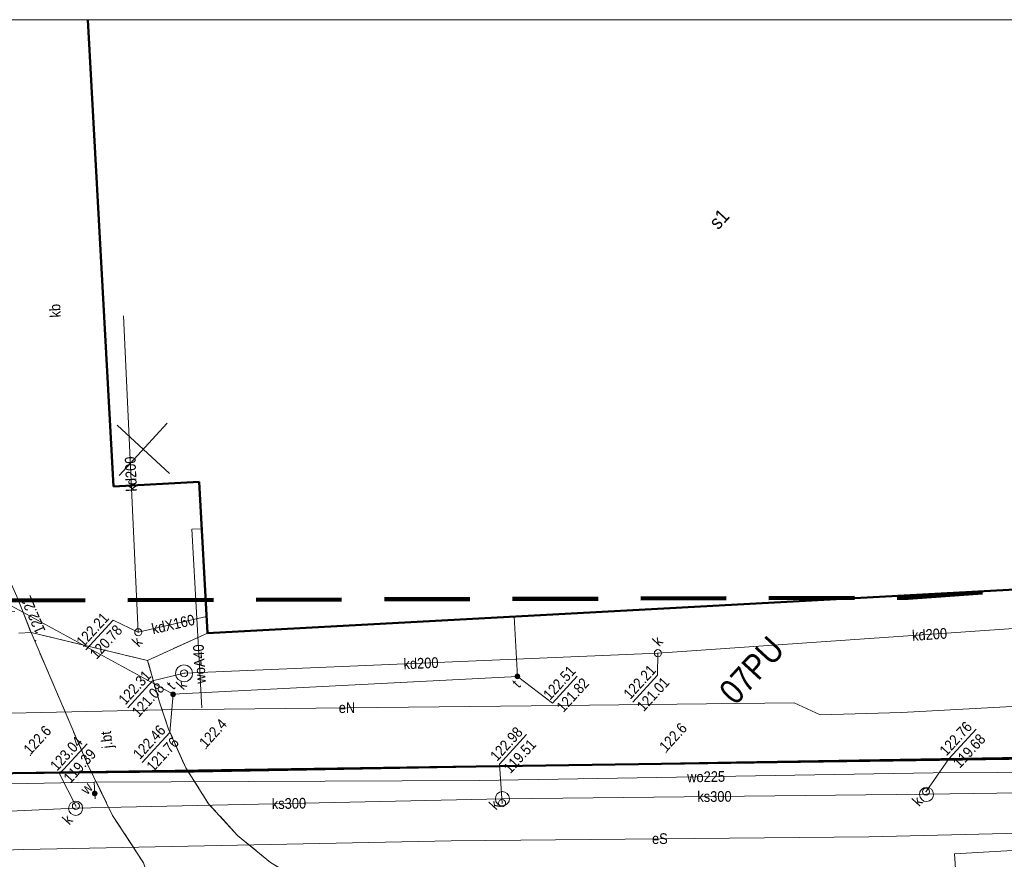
# Model space of a CAD drawing. Header units: metres. Extents: x 0 to 6446955, y 0 to 5658558.
# Tile 39 of 188: x 6441747 to 6441816, y 5654013 to 5654072. Entities that reach past the tile are written whole.
import ezdxf
from ezdxf.enums import TextEntityAlignment as Align

# ---------------------------------------------------------------- set-up
doc = ezdxf.new("R2010")
doc.units = ezdxf.units.M
doc.header["$MEASUREMENT"] = 0
for name, pattern in [('1.0_0.5', [1.5, 1, -0.5]), ('1.5_0.5', [2, 1.5, -0.5]), ('2', [0.9, 0.6, -0.3]), ('219-500', [0]), ('PRZER2-1', [3, 2, -1]), ('PRZER3-1', [4, 3, -1])]:
    doc.linetypes.add(name, pattern=pattern)
doc.layers.get('0').update_dxf_attribs({"color": 2, "linetype": 'CONTINUOUS', "lineweight": 5})
doc.layers.add('1ramki', color=7, linetype='PRZER2-1', lineweight=18)
doc.layers.add('z - MPZT', color=121, linetype='PRZER3-1', lineweight=18)
for name, color, linetype in [('218-kontur użytku gruntowego', 7, 'CONTINUOUS'), ('219-działka ewidencyjna', 7, 'CONTINUOUS'), ('312-budynek ewidencyjny', 7, 'CONTINUOUS'), ('312-oznaczenie budynku ewidencyjnego-Atr117', 7, 'CONTINUOUS'), ('chodnik', 7, 'CONTINUOUS'), ('jezdnia', 7, 'CONTINUOUS'), ('jezdnia-Atr17', 7, 'CONTINUOUS'), ('komora podziemna', 7, 'CONTINUOUS'), ('krawężnik', 7, 'CONTINUOUS'), ('obszar utwardzony', 7, 'CONTINUOUS'), ('obszar utwardzony-Atr17', 7, 'CONTINUOUS'), ('ogrodzenie trwałe', 7, 'CONTINUOUS'), ('pikieta naturalna', 7, 'CONTINUOUS'), ('pikieta naturalna-Atr2', 7, 'CONTINUOUS'), ('pikieta sztuczna', 7, 'CONTINUOUS'), ('pikieta sztuczna-Atr2', 7, 'CONTINUOUS'), ('przewód ciepłowniczy', 7, 'CONTINUOUS'), ('przewód elektroenergetyczny podziemny', 7, 'CONTINUOUS'), ('przewód elektroenergetyczny podziemny-Atr1', 7, 'CONTINUOUS'), ('przewód kanalizacyjny', 7, 'CONTINUOUS'), ('przewód kanalizacyjny-Atr1', 7, 'CONTINUOUS'), ('przewód telekomunikacyjny podziemny', 7, 'CONTINUOUS'), ('przewód wodociągowy', 7, 'CONTINUOUS'), ('przewód wodociągowy-Atr1', 7, 'CONTINUOUS'), ('rzedna', 7, 'CONTINUOUS'), ('rzedna-Atr2', 7, 'CONTINUOUS'), ('rzedna-Atr3', 7, 'CONTINUOUS'), ('telekomunikacyjne urządzenie techniczne', 7, 'CONTINUOUS'), ('telekomunikacyjne urządzenie techniczne-Atr17', 7, 'CONTINUOUS'), ('właz do komory lub kanału - okrągły', 7, 'CONTINUOUS'), ('właz do komory lub kanału - okrągły-Atr17', 7, 'CONTINUOUS'), ('Zakres', 7, 'CONTINUOUS'), ('zasuwa lub zawór', 7, 'CONTINUOUS'), ('zasuwa lub zawór-Atr17', 7, 'CONTINUOUS')]:
    doc.layers.add(name, color=color, linetype=linetype)
doc.styles.add('MapaZas', font='geodezja.shx', dxfattribs={"width": 0.9})
doc.linetypes.add('902-500', pattern='A,3.75,0,[1,ksztalty.shx,S=0.5,R=0,X=0,Y=0],3.75', length=7.5)
doc.linetypes.add('OLZ', pattern='A,3,-1,[36,msgB.shx,S=0.008,R=0,X=-0.5,Y=0],3', length=7)

# ---------------------------------------------------------------- blocks, each defined once
blk = doc.blocks.new('PW01')
at = {"linetype": 'Continuous', "lineweight": 13}
h = blk.add_hatch(color=0, dxfattribs=at)
edge = h.paths.add_edge_path()
edge.add_arc((0, 0), 0.045, 0, 360)
blk = doc.blocks.new('US22')
at = {"color": 0, "linetype": 'Continuous', "lineweight": 13}
blk.add_circle((0, 0), 0.25, dxfattribs=at)
blk = doc.blocks.new('US25')
at = {"linetype": 'Continuous', "lineweight": 0}
h = blk.add_hatch(color=0, dxfattribs=at)
edge = h.paths.add_edge_path()
edge.add_arc((0, 0), 0.2, 0, 360)

msp = doc.modelspace()

# ---------------------------------------------------------------- linework, layer by layer
at = {"color": 0, "lineweight": 13}
for p, q in [((6441757.183, 5654040.062), (6441753.495, 5654043.439)), ((6441757.183, 5654040.062), (6441753.495, 5654043.439)), ((6441753.651, 5654039.907), (6441757.027, 5654043.595)), ((6441753.651, 5654039.907), (6441757.027, 5654043.595))]:
    msp.add_line(p, q, dxfattribs=at)
at = {"layer": '1ramki', "color": 0, "linetype": 'Continuous', "lineweight": 18, "flags": 128}
msp.add_lwpolyline([(6441510.604, 5654071.913), (6441940.534, 5654071.913), (6441940.63, 5653931.905), (6441510.701, 5653931.905)], close=True, dxfattribs=at)
msp.add_lwpolyline([(6441510.604, 5654071.913), (6441940.534, 5654071.913), (6441940.63, 5653931.905), (6441510.701, 5653931.905)], close=True, dxfattribs=at)
at = {"layer": '218-kontur użytku gruntowego', "color": 0, "linetype": 'Continuous', "lineweight": 13, "flags": 128}
for points in [[(6441746.212, 5654019.018), (6441837.233, 5654020.324)], [(6441837.233, 5654020.324), (6441746.212, 5654019.018)]]:
    msp.add_lwpolyline(points, dxfattribs=at)
at = {"layer": '219-działka ewidencyjna', "color": 0, "linetype": '219-500', "lineweight": 13, "flags": 128}
msp.add_lwpolyline([(6441746.212, 5654019.018), (6441837.233, 5654020.324)], dxfattribs=at)
at = {"layer": '312-budynek ewidencyjny', "color": 0, "linetype": 'Continuous', "lineweight": 50}
msp.add_lwpolyline([(6441753.246, 5654039.139), (6441751.456, 5654071.913)], dxfattribs=at)
at = {"layer": '312-budynek ewidencyjny', "color": 0, "linetype": 'Continuous', "lineweight": 50, "flags": 128}
for points in [[(6441759.261, 5654039.474), (6441753.246, 5654039.139)], [(6441759.842, 5654028.855), (6441759.261, 5654039.474)], [(6441826.493, 5654032.449), (6441759.842, 5654028.855)]]:
    msp.add_lwpolyline(points, dxfattribs=at)
at = {"layer": 'chodnik', "color": 0, "linetype": '1.0_0.5', "lineweight": 13, "flags": 128}
msp.add_lwpolyline([(6441715.523, 5654028.799), (6441714.511, 5654027.99), (6441714.26, 5654027.583), (6441714.269, 5654027.222), (6441747.461, 5654028.897), (6441746.88, 5654030.365), (6441742.522, 5654030.314), (6441725.095, 5654029.377)], close=True, dxfattribs=at)
at = {"layer": 'jezdnia', "color": 0, "linetype": '1.5_0.5', "lineweight": 13, "flags": 128}
msp.add_lwpolyline([(6441755.645, 5654026.922), (6441747.461, 5654028.897), (6441751.421, 5654019.658), (6441753.18, 5654016.055), (6441755.365, 5654012.711), (6441756.053, 5654010.59), (6441755.001, 5654008.123), (6441771.657, 5654008.248), (6441764.268, 5654012.749), (6441761.954, 5654014.651), (6441759.924, 5654016.876), (6441758.319, 5654019.402), (6441757.117, 5654022.117), (6441756.482, 5654024)], close=True, dxfattribs=at)
at = {"layer": 'komora podziemna', "color": 0, "linetype": 'Continuous', "lineweight": 13, "flags": 128}
for points in [[(6441758.617, 5654026.465), (6441758.746, 5654026.266), (6441758.798, 5654026.041), (6441758.766, 5654025.814), (6441758.64, 5654025.617), (6441758.448, 5654025.481), (6441758.216, 5654025.435), (6441757.989, 5654025.468), (6441757.792, 5654025.594), (6441757.656, 5654025.786), (6441757.604, 5654026.01), (6441757.65, 5654026.239), (6441757.769, 5654026.442), (6441757.968, 5654026.571), (6441758.186, 5654026.616), (6441758.414, 5654026.584)], [(6441780.886, 5654017.587), (6441780.999, 5654017.429), (6441781.043, 5654017.24), (6441781.016, 5654017.047), (6441780.91, 5654016.887), (6441780.752, 5654016.774), (6441780.563, 5654016.73), (6441780.37, 5654016.757), (6441780.196, 5654016.863), (6441780.097, 5654017.021), (6441780.053, 5654017.21), (6441780.08, 5654017.402), (6441780.179, 5654017.57), (6441780.344, 5654017.676), (6441780.533, 5654017.72), (6441780.726, 5654017.693)], [(6441810.496, 5654017.999), (6441810.671, 5654017.894), (6441810.77, 5654017.735), (6441810.813, 5654017.546), (6441810.786, 5654017.354), (6441810.688, 5654017.187), (6441810.522, 5654017.08), (6441810.333, 5654017.036), (6441810.141, 5654017.063), (6441809.98, 5654017.17), (6441809.867, 5654017.327), (6441809.824, 5654017.517), (6441809.857, 5654017.716), (6441809.963, 5654017.877), (6441810.121, 5654017.99), (6441810.304, 5654018.026)], [(6441750.933, 5654016.918), (6441751.046, 5654016.761), (6441751.083, 5654016.564), (6441751.057, 5654016.372), (6441750.95, 5654016.211), (6441750.793, 5654016.098), (6441750.603, 5654016.054), (6441750.418, 5654016.089), (6441750.243, 5654016.194), (6441750.138, 5654016.345), (6441750.101, 5654016.542), (6441750.127, 5654016.734), (6441750.226, 5654016.901), (6441750.391, 5654017.008), (6441750.581, 5654017.051), (6441750.766, 5654017.017)]]:
    msp.add_lwpolyline(points, close=True, dxfattribs=at)
at = {"layer": 'krawężnik', "color": 0, "linetype": 'Continuous', "lineweight": 13, "flags": 128}
for points in [[(6441724.79, 5654034.375), (6441725.136, 5654034.397), (6441725.828, 5654034.442), (6441742.257, 5654035.533), (6441743.046, 5654035.448), (6441744.024, 5654035.109), (6441744.461, 5654034.816), (6441745.16, 5654034.055), (6441745.893, 5654032.692), (6441746.458, 5654031.429), (6441746.88, 5654030.365), (6441747.461, 5654028.897)], [(6441755.001, 5654008.123), (6441756.053, 5654010.59), (6441755.365, 5654012.711), (6441753.18, 5654016.055), (6441751.421, 5654019.658), (6441747.461, 5654028.897)], [(6441757.117, 5654022.117), (6441756.482, 5654024), (6441755.645, 5654026.922), (6441759.842, 5654028.855)], [(6441757.117, 5654022.117), (6441758.319, 5654019.402), (6441759.924, 5654016.876), (6441761.954, 5654014.651), (6441764.268, 5654012.749), (6441771.657, 5654008.248)]]:
    msp.add_lwpolyline(points, dxfattribs=at)
at = {"layer": 'obszar utwardzony', "color": 0, "linetype": '1.5_0.5', "lineweight": 13}
msp.add_lwpolyline([(6441746.458, 5654031.429), (6441746.88, 5654030.365), (6441747.461, 5654028.897), (6441755.645, 5654026.922), (6441759.842, 5654028.855), (6441759.649, 5654032.435), (6441759.261, 5654039.474), (6441753.246, 5654039.139), (6441751.456, 5654071.913)], dxfattribs=at)
at = {"layer": 'ogrodzenie trwałe', "color": 0, "linetype": '902-500', "lineweight": 35, "flags": 128}
for points in [[(6441758.913, 5654019.103), (6441796.983, 5654019.796), (6441837.192, 5654020.456)], [(6441746.17, 5654019.002), (6441755.084, 5654019.097), (6441758.913, 5654019.103)]]:
    msp.add_lwpolyline(points, dxfattribs=at)
at = {"layer": 'przewód ciepłowniczy', "color": 0, "linetype": 'Continuous', "lineweight": 13, "flags": 128}
msp.add_lwpolyline([(6441752.762, 5654008.994), (6441784.001, 5654009.053), (6441812.511, 5654009.863), (6441812.28, 5654013.343), (6441816.346, 5654013.578), (6441816.514, 5654010.075), (6441835.022, 5654011.23), (6441861.585, 5654028.113), (6441879.022, 5654027.211), (6441896.023, 5654015.156)], dxfattribs=at)
at = {"layer": 'przewód elektroenergetyczny podziemny', "color": 0, "linetype": 'Continuous', "lineweight": 13, "flags": 128}
for points in [[(6441828.68, 5654020.06), (6441829.011, 5654022.524), (6441827.509, 5654023.831), (6441824.947, 5654024.156), (6441808.551, 5654023.279), (6441802.853, 5654023.112), (6441801.039, 5654023.96), (6441782.561, 5654023.754), (6441756.703, 5654023.472), (6441735.384, 5654023.007), (6441727.954, 5654022.637), (6441726.706, 5654022.207), (6441726.718, 5654020.813), (6441727.529, 5654019.922), (6441727.908, 5654019.344), (6441727.306, 5654018.864), (6441726.992, 5654018.773)], [(6441840.515, 5654015.882), (6441838.14, 5654015.331), (6441806.259, 5654014.557), (6441776.941, 5654014.27), (6441746.944, 5654013.657), (6441723.662, 5654012.914)]]:
    msp.add_lwpolyline(points, dxfattribs=at)
at = {"layer": 'przewód kanalizacyjny', "color": 0, "linetype": 'Continuous', "lineweight": 13, "flags": 128}
for points in [[(6441754.985, 5654028.91), (6441753.95, 5654051.117)], [(6441791.465, 5654027.438), (6441829.598, 5654030.08)], [(6441754.985, 5654028.91), (6441759.777, 5654030.013)], [(6441758.204, 5654026.029), (6441791.465, 5654027.438)], [(6441839.892, 5654017.97), (6441810.326, 5654017.532)], [(6441780.541, 5654017.225), (6441750.588, 5654016.556)], [(6441810.326, 5654017.532), (6441780.541, 5654017.225)], [(6441719.826, 5654015.138), (6441725.011, 5654015.38), (6441750.588, 5654016.556)]]:
    msp.add_lwpolyline(points, dxfattribs=at)
at = {"layer": 'przewód telekomunikacyjny podziemny', "color": 0, "linetype": 'Continuous', "lineweight": 13, "flags": 128}
msp.add_lwpolyline([(6441701.525, 5654042.254), (6441702.598, 5654042.301), (6441702.666, 5654040.761), (6441726.011, 5654041.69), (6441757.434, 5654024.552), (6441781.599, 5654025.814), (6441781.379, 5654030.016)], dxfattribs=at)
at = {"layer": 'przewód wodociągowy', "color": 0, "linetype": 'Continuous', "lineweight": 13, "flags": 128}
for points in [[(6441759.442, 5654036.177), (6441758.742, 5654036.153), (6441759.451, 5654023.6)], [(6441751.902, 5654018.391), (6441778.92, 5654018.505), (6441810.776, 5654019.031), (6441837.984, 5654019.175)], [(6441751.902, 5654018.391), (6441730.815, 5654017.957)], [(6441751.902, 5654018.391), (6441751.93, 5654017.592)], [(6441751.93, 5654017.592), (6441751.96, 5654017.225)]]:
    msp.add_lwpolyline(points, dxfattribs=at)
at = {"layer": 'rzedna-Atr2', "color": 0, "lineweight": 13, "flags": 128}
for points in [[(6441754.985, 5654028.91), (6441753.22, 5654029.766), (6441751.297, 5654027.666)], [(6441791.465, 5654027.438), (6441791.427, 5654025.886), (6441789.698, 5654023.997)], [(6441758.204, 5654026.029), (6441755.977, 5654025.492), (6441754.248, 5654023.604)], [(6441781.599, 5654025.814), (6441784.06, 5654023.941), (6441785.79, 5654025.83)], [(6441757.434, 5654024.552), (6441757.198, 5654021.88), (6441755.271, 5654019.775)], [(6441810.282, 5654017.721), (6441811.886, 5654020.021), (6441813.792, 5654022.102)], [(6441750.61, 5654016.713), (6441749.456, 5654018.962), (6441751.401, 5654021.087)], [(6441780.526, 5654016.913), (6441780.342, 5654019.644), (6441782.248, 5654021.725)]]:
    msp.add_lwpolyline(points, dxfattribs=at)
at = {"layer": 'z - MPZT', "color": 0, "linetype": 'Continuous', "lineweight": 50}
msp.add_lwpolyline([(6441528.221, 5654015.72), (6441576.076, 5654016.447), (6441726.095, 5654018.726), (6441746.212, 5654019.018), (6441837.233, 5654020.324), (6441836.442, 5654033.302)], dxfattribs=at)
at = {"layer": 'Zakres', "color": 221, "linetype": '2', "lineweight": 100, "ltscale": 10, "flags": 128}
msp.add_lwpolyline([(6441936.582, 5653958.55), (6441935.717, 5654034.918), (6441872.503, 5654035.892), (6441809.024, 5654031.333), (6441528.91, 5654030.481), (6441525.825, 5653964.428), (6441801.954, 5653965.105), (6441838.027, 5653951.207)], close=True, dxfattribs=at)

# ---------------------------------------------------------------- block references
at = {"layer": 'pikieta naturalna', "color": 0, "linetype": 'Continuous', "lineweight": 13, "rotation": 47.52228373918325}
for p in [(6441759.747, 5654020.739), (6441792.042, 5654020.456), (6441747.417, 5654020.26)]:
    msp.add_blockref('PW01', p, dxfattribs=at)
at = {"layer": 'pikieta sztuczna', "color": 0, "linetype": 'Continuous', "lineweight": 13, "rotation": 47.52228373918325}
msp.add_blockref('PW01', (6441747.784, 5654028.317), dxfattribs=at)
at = {"layer": 'rzedna', "color": 0, "linetype": 'Continuous', "lineweight": 13, "rotation": 47.52228373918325}
for p in [(6441754.985, 5654028.91), (6441791.465, 5654027.438), (6441758.204, 5654026.029), (6441781.599, 5654025.814), (6441757.434, 5654024.552), (6441810.282, 5654017.721), (6441780.526, 5654016.913), (6441750.61, 5654016.713)]:
    msp.add_blockref('PW01', p, dxfattribs=at)
at = {"layer": 'telekomunikacyjne urządzenie techniczne', "color": 0, "linetype": 'Continuous', "lineweight": 13, "rotation": 47.52228373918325}
for p in [(6441781.599, 5654025.814), (6441757.434, 5654024.552)]:
    msp.add_blockref('US25', p, dxfattribs=at)
at = {"layer": 'właz do komory lub kanału - okrągły', "color": 0, "linetype": 'Continuous', "lineweight": 13, "rotation": 47.52228373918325}
for p in [(6441754.985, 5654028.91), (6441791.465, 5654027.438), (6441758.204, 5654026.029), (6441810.282, 5654017.721), (6441750.61, 5654016.713), (6441780.526, 5654016.913)]:
    msp.add_blockref('US22', p, dxfattribs=at)
at = {"layer": 'zasuwa lub zawór', "color": 0, "linetype": 'Continuous', "lineweight": 13, "rotation": 47.52228373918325}
msp.add_blockref('US25', (6441751.93, 5654017.592), dxfattribs=at)

# ---------------------------------------------------------------- texts
at = {"layer": '312-oznaczenie budynku ewidencyjnego-Atr117', "color": 0, "lineweight": 13, "style": 'MapaZas', "width": 0.9}
msp.add_text('s1', height=1, rotation=47.52228, dxfattribs=at).set_placement((6441795.759, 5654057.924), align=Align.MIDDLE_CENTER)
at = {"layer": 'jezdnia-Atr17', "color": 0, "lineweight": 13, "style": 'MapaZas', "width": 0.9}
msp.add_text('j.bt', height=0.75, rotation=96.28428, dxfattribs=at).set_placement((6441752.762, 5654021.359), align=Align.MIDDLE_CENTER)
at = {"layer": 'obszar utwardzony-Atr17', "color": 0, "lineweight": 13, "style": 'MapaZas', "width": 0.9}
msp.add_text('kb', height=0.75, rotation=93.12528, dxfattribs=at).set_placement((6441749.551, 5654051.023))
at = {"layer": 'pikieta naturalna-Atr2', "color": 0, "lineweight": 13, "style": 'MapaZas', "width": 0.9}
for s, p in [('122.4', (6441759.747, 5654020.739)), ('122.6', (6441792.042, 5654020.456)), ('122.6', (6441747.417, 5654020.26))]:
    msp.add_text(s, height=0.75, rotation=47.52228, dxfattribs=at).set_placement(p)
at = {"layer": 'pikieta sztuczna-Atr2', "color": 0, "lineweight": 13, "style": 'MapaZas', "width": 0.9}
msp.add_text('122.22', height=0.75, rotation=113.32628, dxfattribs=at).set_placement((6441747.802, 5654028.721), align=Align.TOP_LEFT)
at = {"layer": 'przewód elektroenergetyczny podziemny-Atr1', "color": 0, "lineweight": 13, "style": 'MapaZas', "width": 0.9}
for s, rotation, p in [('eN', 0.62628, (6441769.635, 5654023.617)), ('eS', 0.55928, (6441791.6, 5654014.421))]:
    msp.add_text(s, height=0.75, rotation=rotation, dxfattribs=at).set_placement(p, align=Align.MIDDLE_CENTER)
at = {"layer": 'przewód kanalizacyjny-Atr1', "color": 0, "lineweight": 13, "style": 'MapaZas', "width": 0.9}
for s, rotation, p in [('kd200', 92.66828, (6441754.467, 5654040.014)), ('kd200', 3.96428, (6441810.532, 5654028.759)), ('kd200', 2.42428, (6441774.835, 5654026.734)), ('ks300', 0.59028, (6441795.433, 5654017.378)), ('ks300', 1.27728, (6441765.565, 5654016.89))]:
    msp.add_text(s, height=0.75, rotation=rotation, dxfattribs=at).set_placement(p, align=Align.MIDDLE_CENTER)
msp.add_text('kdX160', height=0.75, rotation=12.95928, dxfattribs=at).set_placement((6441755.945, 5654029.129), align=Align.MIDDLE_LEFT)
at = {"layer": 'przewód wodociągowy-Atr1', "color": 0, "lineweight": 13, "style": 'MapaZas', "width": 0.9}
msp.add_text('woA40', height=0.75, rotation=93.23128, dxfattribs=at).set_placement((6441759.355, 5654025.302), align=Align.MIDDLE_LEFT)
msp.add_text('wo225', height=0.75, rotation=0.94528, dxfattribs=at).set_placement((6441794.848, 5654018.768), align=Align.MIDDLE_CENTER)
at = {"layer": 'rzedna-Atr2', "color": 0, "lineweight": 13, "style": 'MapaZas', "width": 0.9}
for s, p in [('122.21', (6441751.291, 5654027.671)), ('122.21', (6441789.692, 5654024.003)), ('122.31', (6441754.242, 5654023.609)), ('122.51', (6441784.054, 5654023.946)), ('122.46', (6441755.265, 5654019.78)), ('122.76', (6441811.88, 5654020.026)), ('122.98', (6441780.336, 5654019.649)), ('123.04', (6441749.45, 5654018.968))]:
    msp.add_text(s, height=0.75, rotation=47.52228, dxfattribs=at).set_placement(p, align=Align.BOTTOM_LEFT)
at = {"layer": 'rzedna-Atr3', "color": 0, "lineweight": 13, "style": 'MapaZas', "width": 0.9}
for s, p in [('120.78', (6441752.232, 5654026.81)), ('121.08', (6441755.183, 5654022.747)), ('121.82', (6441784.995, 5654023.085)), ('121.01', (6441790.633, 5654023.141)), ('119.68', (6441812.821, 5654019.165)), ('121.76', (6441756.206, 5654018.919)), ('119.51', (6441781.278, 5654018.787)), ('119.39', (6441750.39, 5654018.107))]:
    msp.add_text(s, height=0.75, rotation=47.52228, dxfattribs=at).set_placement(p, align=Align.BOTTOM_LEFT)
at = {"layer": 'telekomunikacyjne urządzenie techniczne-Atr17', "color": 0, "lineweight": 13, "style": 'MapaZas', "width": 0.9}
msp.add_text('t', height=0.75, rotation=47.52228, dxfattribs=at).set_placement((6441757.451, 5654024.821))
msp.add_text('t', height=0.75, rotation=47.52228, dxfattribs=at).set_placement((6441781.148, 5654025.455), align=Align.TOP_LEFT)
at = {"layer": 'właz do komory lub kanału - okrągły-Atr17', "color": 0, "lineweight": 13, "style": 'MapaZas', "width": 0.9}
for p in [(6441755.032, 5654027.822), (6441791.567, 5654027.86), (6441758.145, 5654024.809), (6441780.097, 5654016.384), (6441809.799, 5654016.631), (6441750.147, 5654015.334)]:
    msp.add_text('k', height=0.75, rotation=47.52228, dxfattribs=at).set_placement(p)
at = {"layer": 'z - MPZT', "color": 0, "linetype": 'OLZ', "lineweight": 35, "style": 'MapaZas', "width": 0.9}
msp.add_text('07PU', height=1.75, rotation=47.48211, dxfattribs=at).set_placement((6441798.041, 5654026.246), align=Align.MIDDLE)
at = {"layer": 'zasuwa lub zawór-Atr17', "color": 0, "lineweight": 13, "style": 'MapaZas', "width": 0.9}
msp.add_text('w', height=0.75, rotation=47.52228, dxfattribs=at).set_placement((6441751.412, 5654017.456))

doc.saveas('drawing.dxf')
